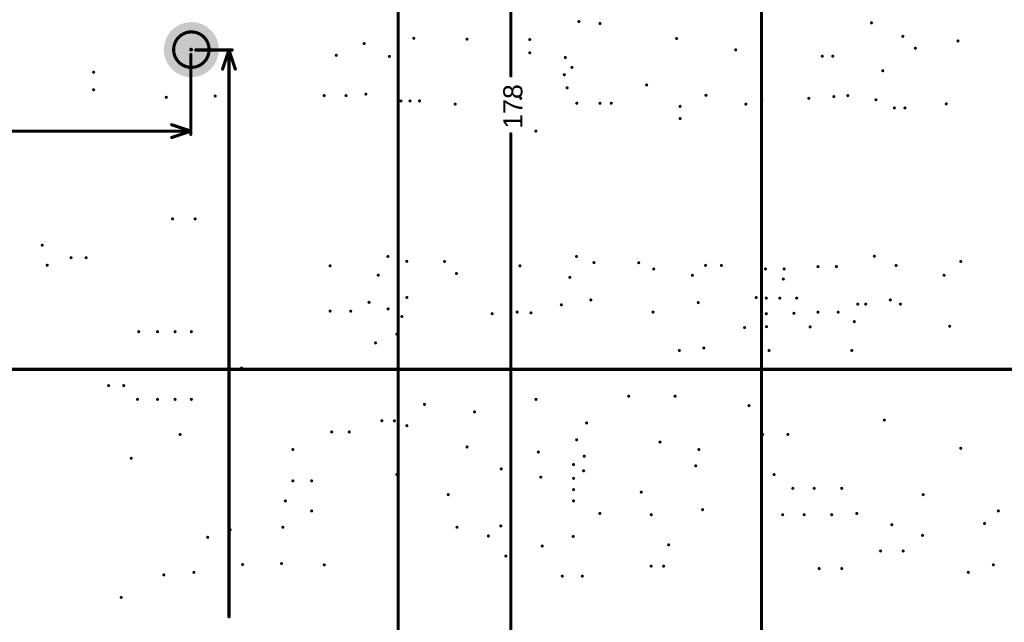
# Model space of a CAD drawing. Header units: inches. Extents: x -0.1 to 14.1, y -0.4 to 13.9.
# Tile 7 of 16: x 7 to 10.1, y 1.9 to 3.8. Entities that reach past the tile are written whole.
import ezdxf

# ---------------------------------------------------------------- set-up
doc = ezdxf.new("R2010")
doc.units = ezdxf.units.IN
doc.header["$MEASUREMENT"] = 0
for name, color, linetype in [('Mechanical32', 56, 'Continuous'), ('PadHoleLayer', 156, 'Continuous'), ('ViaHoleLayer', 16, 'Continuous')]:
    doc.layers.add(name, color=color, linetype=linetype)
doc.styles.add('Arial', font='txt', dxfattribs={"height": 0.2})

# ---------------------------------------------------------------- blocks, each defined once
blk = doc.blocks.new('FP_9774030960R_SPACER_MFG_B_536')
at = {"layer": 'PadHoleLayer'}
h = blk.add_hatch(color=156, dxfattribs=at)
edge = h.paths.add_edge_path()
edge.add_arc((0, 0), 0.0866, 0, 360)

msp = doc.modelspace()

# ---------------------------------------------------------------- hatches: boundary and pattern name
at = {"layer": 'ViaHoleLayer'}
h = msp.add_hatch(color=16, dxfattribs=at)
edge = h.paths.add_edge_path()
edge.add_arc((8.7374, 3.7498), 0.005, 0, 360)
h = msp.add_hatch(color=16, dxfattribs=at)
edge = h.paths.add_edge_path()
edge.add_arc((8.8035, 3.7434), 0.005, 0, 360)
h = msp.add_hatch(color=16, dxfattribs=at)
edge = h.paths.add_edge_path()
edge.add_arc((9.6565, 3.7454), 0.005, 0, 360)
h = msp.add_hatch(color=16, dxfattribs=at)
edge = h.paths.add_edge_path()
edge.add_arc((8.0625, 3.6805), 0.005, 0, 360)
h = msp.add_hatch(color=16, dxfattribs=at)
edge = h.paths.add_edge_path()
edge.add_arc((8.2185, 3.6971), 0.005, 0, 360)
h = msp.add_hatch(color=16, dxfattribs=at)
edge = h.paths.add_edge_path()
edge.add_arc((8.3856, 3.6943), 0.005, 0, 360)
h = msp.add_hatch(color=16, dxfattribs=at)
edge = h.paths.add_edge_path()
edge.add_arc((8.583, 3.6932), 0.005, 0, 360)
h = msp.add_hatch(color=16, dxfattribs=at)
edge = h.paths.add_edge_path()
edge.add_arc((9.0443, 3.6962), 0.005, 0, 360)
h = msp.add_hatch(color=16, dxfattribs=at)
edge = h.paths.add_edge_path()
edge.add_arc((9.7549, 3.7031), 0.005, 0, 360)
h = msp.add_hatch(color=16, dxfattribs=at)
edge = h.paths.add_edge_path()
edge.add_arc((9.9281, 3.6886), 0.005, 0, 360)
h = msp.add_hatch(color=16, dxfattribs=at)
edge = h.paths.add_edge_path()
edge.add_arc((8.583, 3.6514), 0.005, 0, 360)
h = msp.add_hatch(color=16, dxfattribs=at)
edge = h.paths.add_edge_path()
edge.add_arc((9.2299, 3.6608), 0.005, 0, 360)
h = msp.add_hatch(color=16, dxfattribs=at)
edge = h.paths.add_edge_path()
edge.add_arc((9.7943, 3.666), 0.005, 0, 360)
h = msp.add_hatch(color=16, dxfattribs=at)
edge = h.paths.add_edge_path()
edge.add_arc((7.9749, 3.6436), 0.005, 0, 360)
h = msp.add_hatch(color=16, dxfattribs=at)
edge = h.paths.add_edge_path()
edge.add_arc((8.1418, 3.6401), 0.005, 0, 360)
h = msp.add_hatch(color=16, dxfattribs=at)
edge = h.paths.add_edge_path()
edge.add_arc((8.6946, 3.6367), 0.005, 0, 360)
h = msp.add_hatch(color=16, dxfattribs=at)
edge = h.paths.add_edge_path()
edge.add_arc((9.5019, 3.6408), 0.005, 0, 360)
h = msp.add_hatch(color=16, dxfattribs=at)
edge = h.paths.add_edge_path()
edge.add_arc((9.5348, 3.6408), 0.005, 0, 360)
h = msp.add_hatch(color=16, dxfattribs=at)
edge = h.paths.add_edge_path()
edge.add_arc((7.2126, 3.5906), 0.005, 0, 360)
h = msp.add_hatch(color=16, dxfattribs=at)
edge = h.paths.add_edge_path()
edge.add_arc((8.7154, 3.6056), 0.005, 0, 360)
h = msp.add_hatch(color=16, dxfattribs=at)
edge = h.paths.add_edge_path()
edge.add_arc((9.6919, 3.5951), 0.005, 0, 360)
h = msp.add_hatch(color=16, dxfattribs=at)
edge = h.paths.add_edge_path()
edge.add_arc((8.6914, 3.5826), 0.005, 0, 360)
h = msp.add_hatch(color=16, dxfattribs=at)
edge = h.paths.add_edge_path()
edge.add_arc((7.2126, 3.5354), 0.005, 0, 360)
h = msp.add_hatch(color=16, dxfattribs=at)
edge = h.paths.add_edge_path()
edge.add_arc((8.7002, 3.5416), 0.005, 0, 360)
h = msp.add_hatch(color=16, dxfattribs=at)
edge = h.paths.add_edge_path()
edge.add_arc((8.9501, 3.5505), 0.005, 0, 360)
h = msp.add_hatch(color=16, dxfattribs=at)
edge = h.paths.add_edge_path()
edge.add_arc((7.4409, 3.5118), 0.005, 0, 360)
h = msp.add_hatch(color=16, dxfattribs=at)
edge = h.paths.add_edge_path()
edge.add_arc((7.5945, 3.5157), 0.005, 0, 360)
h = msp.add_hatch(color=16, dxfattribs=at)
edge = h.paths.add_edge_path()
edge.add_arc((7.9369, 3.5171), 0.005, 0, 360)
h = msp.add_hatch(color=16, dxfattribs=at)
edge = h.paths.add_edge_path()
edge.add_arc((8.0056, 3.5171), 0.005, 0, 360)
h = msp.add_hatch(color=16, dxfattribs=at)
edge = h.paths.add_edge_path()
edge.add_arc((8.0679, 3.5216), 0.005, 0, 360)
h = msp.add_hatch(color=16, dxfattribs=at)
edge = h.paths.add_edge_path()
edge.add_arc((8.1782, 3.5003), 0.005, 0, 360)
h = msp.add_hatch(color=16, dxfattribs=at)
edge = h.paths.add_edge_path()
edge.add_arc((8.2067, 3.5003), 0.005, 0, 360)
h = msp.add_hatch(color=16, dxfattribs=at)
edge = h.paths.add_edge_path()
edge.add_arc((8.2364, 3.5003), 0.005, 0, 360)
h = msp.add_hatch(color=16, dxfattribs=at)
edge = h.paths.add_edge_path()
edge.add_arc((8.5544, 3.5085), 0.005, 0, 360)
h = msp.add_hatch(color=16, dxfattribs=at)
edge = h.paths.add_edge_path()
edge.add_arc((8.7307, 3.4932), 0.005, 0, 360)
h = msp.add_hatch(color=16, dxfattribs=at)
edge = h.paths.add_edge_path()
edge.add_arc((8.8035, 3.493), 0.005, 0, 360)
h = msp.add_hatch(color=16, dxfattribs=at)
edge = h.paths.add_edge_path()
edge.add_arc((8.8389, 3.493), 0.005, 0, 360)
h = msp.add_hatch(color=16, dxfattribs=at)
edge = h.paths.add_edge_path()
edge.add_arc((9.1366, 3.518), 0.005, 0, 360)
h = msp.add_hatch(color=16, dxfattribs=at)
edge = h.paths.add_edge_path()
edge.add_arc((9.312, 3.5039), 0.005, 0, 360)
h = msp.add_hatch(color=16, dxfattribs=at)
edge = h.paths.add_edge_path()
edge.add_arc((9.4598, 3.5085), 0.005, 0, 360)
h = msp.add_hatch(color=16, dxfattribs=at)
edge = h.paths.add_edge_path()
edge.add_arc((9.5384, 3.5139), 0.005, 0, 360)
h = msp.add_hatch(color=16, dxfattribs=at)
edge = h.paths.add_edge_path()
edge.add_arc((9.5821, 3.517), 0.005, 0, 360)
h = msp.add_hatch(color=16, dxfattribs=at)
edge = h.paths.add_edge_path()
edge.add_arc((9.6705, 3.5039), 0.005, 0, 360)
h = msp.add_hatch(color=16, dxfattribs=at)
edge = h.paths.add_edge_path()
edge.add_arc((9.8915, 3.491), 0.005, 0, 360)
h = msp.add_hatch(color=16, dxfattribs=at)
edge = h.paths.add_edge_path()
edge.add_arc((8.3486, 3.4904), 0.005, 0, 360)
h = msp.add_hatch(color=16, dxfattribs=at)
edge = h.paths.add_edge_path()
edge.add_arc((9.0551, 3.4833), 0.005, 0, 360)
h = msp.add_hatch(color=16, dxfattribs=at)
edge = h.paths.add_edge_path()
edge.add_arc((9.2618, 3.4904), 0.005, 0, 360)
h = msp.add_hatch(color=16, dxfattribs=at)
edge = h.paths.add_edge_path()
edge.add_arc((9.7283, 3.4783), 0.005, 0, 360)
h = msp.add_hatch(color=16, dxfattribs=at)
edge = h.paths.add_edge_path()
edge.add_arc((9.7618, 3.4783), 0.005, 0, 360)
h = msp.add_hatch(color=16, dxfattribs=at)
edge = h.paths.add_edge_path()
edge.add_arc((9.0551, 3.4449), 0.005, 0, 360)
h = msp.add_hatch(color=16, dxfattribs=at)
edge = h.paths.add_edge_path()
edge.add_arc((8.6021, 3.4055), 0.005, 0, 360)
h = msp.add_hatch(color=16, dxfattribs=at)
edge = h.paths.add_edge_path()
edge.add_arc((7.4606, 3.1299), 0.005, 0, 360)
h = msp.add_hatch(color=16, dxfattribs=at)
edge = h.paths.add_edge_path()
edge.add_arc((7.5315, 3.1299), 0.005, 0, 360)
h = msp.add_hatch(color=16, dxfattribs=at)
edge = h.paths.add_edge_path()
edge.add_arc((7.0512, 3.0472), 0.005, 0, 360)
h = msp.add_hatch(color=16, dxfattribs=at)
edge = h.paths.add_edge_path()
edge.add_arc((7.1417, 3.0079), 0.005, 0, 360)
h = msp.add_hatch(color=16, dxfattribs=at)
edge = h.paths.add_edge_path()
edge.add_arc((7.189, 3.0079), 0.005, 0, 360)
h = msp.add_hatch(color=16, dxfattribs=at)
edge = h.paths.add_edge_path()
edge.add_arc((8.1372, 3.0118), 0.005, 0, 360)
h = msp.add_hatch(color=16, dxfattribs=at)
edge = h.paths.add_edge_path()
edge.add_arc((8.1965, 2.9965), 0.005, 0, 360)
h = msp.add_hatch(color=16, dxfattribs=at)
edge = h.paths.add_edge_path()
edge.add_arc((8.315, 2.9961), 0.005, 0, 360)
h = msp.add_hatch(color=16, dxfattribs=at)
edge = h.paths.add_edge_path()
edge.add_arc((8.7297, 3.0118), 0.005, 0, 360)
h = msp.add_hatch(color=16, dxfattribs=at)
edge = h.paths.add_edge_path()
edge.add_arc((9.6655, 3.0127), 0.005, 0, 360)
h = msp.add_hatch(color=16, dxfattribs=at)
edge = h.paths.add_edge_path()
edge.add_arc((9.937, 2.9961), 0.005, 0, 360)
h = msp.add_hatch(color=16, dxfattribs=at)
edge = h.paths.add_edge_path()
edge.add_arc((7.0669, 2.9843), 0.005, 0, 360)
h = msp.add_hatch(color=16, dxfattribs=at)
edge = h.paths.add_edge_path()
edge.add_arc((7.9556, 2.9825), 0.005, 0, 360)
h = msp.add_hatch(color=16, dxfattribs=at)
edge = h.paths.add_edge_path()
edge.add_arc((8.5521, 2.9825), 0.005, 0, 360)
h = msp.add_hatch(color=16, dxfattribs=at)
edge = h.paths.add_edge_path()
edge.add_arc((8.7846, 2.9926), 0.005, 0, 360)
h = msp.add_hatch(color=16, dxfattribs=at)
edge = h.paths.add_edge_path()
edge.add_arc((8.9252, 2.9921), 0.005, 0, 360)
h = msp.add_hatch(color=16, dxfattribs=at)
edge = h.paths.add_edge_path()
edge.add_arc((8.9724, 2.9724), 0.005, 0, 360)
h = msp.add_hatch(color=16, dxfattribs=at)
edge = h.paths.add_edge_path()
edge.add_arc((9.1352, 2.9839), 0.005, 0, 360)
h = msp.add_hatch(color=16, dxfattribs=at)
edge = h.paths.add_edge_path()
edge.add_arc((9.1852, 2.9835), 0.005, 0, 360)
h = msp.add_hatch(color=16, dxfattribs=at)
edge = h.paths.add_edge_path()
edge.add_arc((9.3235, 2.9726), 0.005, 0, 360)
h = msp.add_hatch(color=16, dxfattribs=at)
edge = h.paths.add_edge_path()
edge.add_arc((9.382, 2.9726), 0.005, 0, 360)
h = msp.add_hatch(color=16, dxfattribs=at)
edge = h.paths.add_edge_path()
edge.add_arc((9.4884, 2.98), 0.005, 0, 360)
h = msp.add_hatch(color=16, dxfattribs=at)
edge = h.paths.add_edge_path()
edge.add_arc((9.5462, 2.98), 0.005, 0, 360)
h = msp.add_hatch(color=16, dxfattribs=at)
edge = h.paths.add_edge_path()
edge.add_arc((9.7338, 2.9835), 0.005, 0, 360)
h = msp.add_hatch(color=16, dxfattribs=at)
edge = h.paths.add_edge_path()
edge.add_arc((8.1069, 2.9531), 0.005, 0, 360)
h = msp.add_hatch(color=16, dxfattribs=at)
edge = h.paths.add_edge_path()
edge.add_arc((8.3526, 2.9583), 0.005, 0, 360)
h = msp.add_hatch(color=16, dxfattribs=at)
edge = h.paths.add_edge_path()
edge.add_arc((8.7088, 2.9462), 0.005, 0, 360)
h = msp.add_hatch(color=16, dxfattribs=at)
edge = h.paths.add_edge_path()
edge.add_arc((9.0937, 2.9528), 0.005, 0, 360)
h = msp.add_hatch(color=16, dxfattribs=at)
edge = h.paths.add_edge_path()
edge.add_arc((9.3795, 2.9409), 0.005, 0, 360)
h = msp.add_hatch(color=16, dxfattribs=at)
edge = h.paths.add_edge_path()
edge.add_arc((9.8844, 2.9528), 0.005, 0, 360)
h = msp.add_hatch(color=16, dxfattribs=at)
edge = h.paths.add_edge_path()
edge.add_arc((8.1969, 2.8831), 0.005, 0, 360)
h = msp.add_hatch(color=16, dxfattribs=at)
edge = h.paths.add_edge_path()
edge.add_arc((8.7748, 2.8753), 0.005, 0, 360)
h = msp.add_hatch(color=16, dxfattribs=at)
edge = h.paths.add_edge_path()
edge.add_arc((9.2943, 2.8828), 0.005, 0, 360)
h = msp.add_hatch(color=16, dxfattribs=at)
edge = h.paths.add_edge_path()
edge.add_arc((9.326, 2.8811), 0.005, 0, 360)
h = msp.add_hatch(color=16, dxfattribs=at)
edge = h.paths.add_edge_path()
edge.add_arc((9.3684, 2.8811), 0.005, 0, 360)
h = msp.add_hatch(color=16, dxfattribs=at)
edge = h.paths.add_edge_path()
edge.add_arc((9.4215, 2.8811), 0.005, 0, 360)
h = msp.add_hatch(color=16, dxfattribs=at)
edge = h.paths.add_edge_path()
edge.add_arc((9.7156, 2.8753), 0.005, 0, 360)
h = msp.add_hatch(color=16, dxfattribs=at)
edge = h.paths.add_edge_path()
edge.add_arc((8.0778, 2.8678), 0.005, 0, 360)
h = msp.add_hatch(color=16, dxfattribs=at)
edge = h.paths.add_edge_path()
edge.add_arc((8.1378, 2.8471), 0.005, 0, 360)
h = msp.add_hatch(color=16, dxfattribs=at)
edge = h.paths.add_edge_path()
edge.add_arc((8.6822, 2.8599), 0.005, 0, 360)
h = msp.add_hatch(color=16, dxfattribs=at)
edge = h.paths.add_edge_path()
edge.add_arc((9.1122, 2.8668), 0.005, 0, 360)
h = msp.add_hatch(color=16, dxfattribs=at)
edge = h.paths.add_edge_path()
edge.add_arc((9.6134, 2.8621), 0.005, 0, 360)
h = msp.add_hatch(color=16, dxfattribs=at)
edge = h.paths.add_edge_path()
edge.add_arc((9.6384, 2.8623), 0.005, 0, 360)
h = msp.add_hatch(color=16, dxfattribs=at)
edge = h.paths.add_edge_path()
edge.add_arc((9.7474, 2.8623), 0.005, 0, 360)
h = msp.add_hatch(color=16, dxfattribs=at)
edge = h.paths.add_edge_path()
edge.add_arc((7.9557, 2.8402), 0.005, 0, 360)
h = msp.add_hatch(color=16, dxfattribs=at)
edge = h.paths.add_edge_path()
edge.add_arc((8.0204, 2.8402), 0.005, 0, 360)
h = msp.add_hatch(color=16, dxfattribs=at)
edge = h.paths.add_edge_path()
edge.add_arc((8.1811, 2.8232), 0.005, 0, 360)
h = msp.add_hatch(color=16, dxfattribs=at)
edge = h.paths.add_edge_path()
edge.add_arc((8.4646, 2.832), 0.005, 0, 360)
h = msp.add_hatch(color=16, dxfattribs=at)
edge = h.paths.add_edge_path()
edge.add_arc((8.5433, 2.8372), 0.005, 0, 360)
h = msp.add_hatch(color=16, dxfattribs=at)
edge = h.paths.add_edge_path()
edge.add_arc((8.5866, 2.8346), 0.005, 0, 360)
h = msp.add_hatch(color=16, dxfattribs=at)
edge = h.paths.add_edge_path()
edge.add_arc((8.9701, 2.8372), 0.005, 0, 360)
h = msp.add_hatch(color=16, dxfattribs=at)
edge = h.paths.add_edge_path()
edge.add_arc((9.326, 2.832), 0.005, 0, 360)
h = msp.add_hatch(color=16, dxfattribs=at)
edge = h.paths.add_edge_path()
edge.add_arc((9.4128, 2.8334), 0.005, 0, 360)
h = msp.add_hatch(color=16, dxfattribs=at)
edge = h.paths.add_edge_path()
edge.add_arc((9.4884, 2.8369), 0.005, 0, 360)
h = msp.add_hatch(color=16, dxfattribs=at)
edge = h.paths.add_edge_path()
edge.add_arc((9.5518, 2.8369), 0.005, 0, 360)
h = msp.add_hatch(color=16, dxfattribs=at)
edge = h.paths.add_edge_path()
edge.add_arc((9.2578, 2.7884), 0.005, 0, 360)
h = msp.add_hatch(color=16, dxfattribs=at)
edge = h.paths.add_edge_path()
edge.add_arc((9.3268, 2.7913), 0.005, 0, 360)
h = msp.add_hatch(color=16, dxfattribs=at)
edge = h.paths.add_edge_path()
edge.add_arc((9.4638, 2.7907), 0.005, 0, 360)
h = msp.add_hatch(color=16, dxfattribs=at)
edge = h.paths.add_edge_path()
edge.add_arc((9.6024, 2.8071), 0.005, 0, 360)
h = msp.add_hatch(color=16, dxfattribs=at)
edge = h.paths.add_edge_path()
edge.add_arc((9.9022, 2.7927), 0.005, 0, 360)
h = msp.add_hatch(color=16, dxfattribs=at)
edge = h.paths.add_edge_path()
edge.add_arc((7.3543, 2.7756), 0.005, 0, 360)
h = msp.add_hatch(color=16, dxfattribs=at)
edge = h.paths.add_edge_path()
edge.add_arc((7.4134, 2.7756), 0.005, 0, 360)
h = msp.add_hatch(color=16, dxfattribs=at)
edge = h.paths.add_edge_path()
edge.add_arc((7.4685, 2.7756), 0.005, 0, 360)
h = msp.add_hatch(color=16, dxfattribs=at)
edge = h.paths.add_edge_path()
edge.add_arc((7.5197, 2.7756), 0.005, 0, 360)
h = msp.add_hatch(color=16, dxfattribs=at)
edge = h.paths.add_edge_path()
edge.add_arc((8.1654, 2.7677), 0.005, 0, 360)
h = msp.add_hatch(color=16, dxfattribs=at)
edge = h.paths.add_edge_path()
edge.add_arc((8.0984, 2.7402), 0.005, 0, 360)
h = msp.add_hatch(color=16, dxfattribs=at)
edge = h.paths.add_edge_path()
edge.add_arc((9.1299, 2.7244), 0.005, 0, 360)
h = msp.add_hatch(color=16, dxfattribs=at)
edge = h.paths.add_edge_path()
edge.add_arc((9.0529, 2.7165), 0.005, 0, 360)
h = msp.add_hatch(color=16, dxfattribs=at)
edge = h.paths.add_edge_path()
edge.add_arc((9.3346, 2.7165), 0.005, 0, 360)
h = msp.add_hatch(color=16, dxfattribs=at)
edge = h.paths.add_edge_path()
edge.add_arc((9.5945, 2.7165), 0.005, 0, 360)
h = msp.add_hatch(color=16, dxfattribs=at)
edge = h.paths.add_edge_path()
edge.add_arc((7.6378, 2.6732), 0.005, 0, 360)
h = msp.add_hatch(color=16, dxfattribs=at)
edge = h.paths.add_edge_path()
edge.add_arc((7.6772, 2.6614), 0.005, 0, 360)
h = msp.add_hatch(color=16, dxfattribs=at)
edge = h.paths.add_edge_path()
edge.add_arc((7.2598, 2.6063), 0.005, 0, 360)
h = msp.add_hatch(color=16, dxfattribs=at)
edge = h.paths.add_edge_path()
edge.add_arc((7.3071, 2.6063), 0.005, 0, 360)
h = msp.add_hatch(color=16, dxfattribs=at)
edge = h.paths.add_edge_path()
edge.add_arc((7.3504, 2.563), 0.005, 0, 360)
h = msp.add_hatch(color=16, dxfattribs=at)
edge = h.paths.add_edge_path()
edge.add_arc((7.4134, 2.563), 0.005, 0, 360)
h = msp.add_hatch(color=16, dxfattribs=at)
edge = h.paths.add_edge_path()
edge.add_arc((7.4685, 2.563), 0.005, 0, 360)
h = msp.add_hatch(color=16, dxfattribs=at)
edge = h.paths.add_edge_path()
edge.add_arc((7.5197, 2.563), 0.005, 0, 360)
h = msp.add_hatch(color=16, dxfattribs=at)
edge = h.paths.add_edge_path()
edge.add_arc((8.6024, 2.563), 0.005, 0, 360)
h = msp.add_hatch(color=16, dxfattribs=at)
edge = h.paths.add_edge_path()
edge.add_arc((8.8937, 2.573), 0.005, 0, 360)
h = msp.add_hatch(color=16, dxfattribs=at)
edge = h.paths.add_edge_path()
edge.add_arc((9.0394, 2.573), 0.005, 0, 360)
h = msp.add_hatch(color=16, dxfattribs=at)
edge = h.paths.add_edge_path()
edge.add_arc((8.252, 2.5472), 0.005, 0, 360)
h = msp.add_hatch(color=16, dxfattribs=at)
edge = h.paths.add_edge_path()
edge.add_arc((9.2717, 2.5433), 0.005, 0, 360)
h = msp.add_hatch(color=16, dxfattribs=at)
edge = h.paths.add_edge_path()
edge.add_arc((8.4094, 2.5236), 0.005, 0, 360)
h = msp.add_hatch(color=16, dxfattribs=at)
edge = h.paths.add_edge_path()
edge.add_arc((8.1182, 2.496), 0.005, 0, 360)
h = msp.add_hatch(color=16, dxfattribs=at)
edge = h.paths.add_edge_path()
edge.add_arc((8.1575, 2.4955), 0.005, 0, 360)
h = msp.add_hatch(color=16, dxfattribs=at)
edge = h.paths.add_edge_path()
edge.add_arc((8.1969, 2.4803), 0.005, 0, 360)
h = msp.add_hatch(color=16, dxfattribs=at)
edge = h.paths.add_edge_path()
edge.add_arc((8.7615, 2.4888), 0.005, 0, 360)
h = msp.add_hatch(color=16, dxfattribs=at)
edge = h.paths.add_edge_path()
edge.add_arc((9.6969, 2.4979), 0.005, 0, 360)
h = msp.add_hatch(color=16, dxfattribs=at)
edge = h.paths.add_edge_path()
edge.add_arc((7.4843, 2.4528), 0.005, 0, 360)
h = msp.add_hatch(color=16, dxfattribs=at)
edge = h.paths.add_edge_path()
edge.add_arc((7.9606, 2.4606), 0.005, 0, 360)
h = msp.add_hatch(color=16, dxfattribs=at)
edge = h.paths.add_edge_path()
edge.add_arc((8.0157, 2.4606), 0.005, 0, 360)
h = msp.add_hatch(color=16, dxfattribs=at)
edge = h.paths.add_edge_path()
edge.add_arc((9.3145, 2.4526), 0.005, 0, 360)
h = msp.add_hatch(color=16, dxfattribs=at)
edge = h.paths.add_edge_path()
edge.add_arc((9.3937, 2.4528), 0.005, 0, 360)
h = msp.add_hatch(color=16, dxfattribs=at)
edge = h.paths.add_edge_path()
edge.add_arc((8.3858, 2.4134), 0.005, 0, 360)
h = msp.add_hatch(color=16, dxfattribs=at)
edge = h.paths.add_edge_path()
edge.add_arc((8.7302, 2.436), 0.005, 0, 360)
h = msp.add_hatch(color=16, dxfattribs=at)
edge = h.paths.add_edge_path()
edge.add_arc((8.9921, 2.429), 0.005, 0, 360)
h = msp.add_hatch(color=16, dxfattribs=at)
edge = h.paths.add_edge_path()
edge.add_arc((9.937, 2.4094), 0.005, 0, 360)
h = msp.add_hatch(color=16, dxfattribs=at)
edge = h.paths.add_edge_path()
edge.add_arc((7.3307, 2.378), 0.005, 0, 360)
h = msp.add_hatch(color=16, dxfattribs=at)
edge = h.paths.add_edge_path()
edge.add_arc((7.8386, 2.4055), 0.005, 0, 360)
h = msp.add_hatch(color=16, dxfattribs=at)
edge = h.paths.add_edge_path()
edge.add_arc((8.6098, 2.3975), 0.005, 0, 360)
h = msp.add_hatch(color=16, dxfattribs=at)
edge = h.paths.add_edge_path()
edge.add_arc((8.754, 2.3846), 0.005, 0, 360)
h = msp.add_hatch(color=16, dxfattribs=at)
edge = h.paths.add_edge_path()
edge.add_arc((9.1142, 2.4055), 0.005, 0, 360)
h = msp.add_hatch(color=16, dxfattribs=at)
edge = h.paths.add_edge_path()
edge.add_arc((8.7205, 2.3583), 0.005, 0, 360)
h = msp.add_hatch(color=16, dxfattribs=at)
edge = h.paths.add_edge_path()
edge.add_arc((9.1043, 2.3544), 0.005, 0, 360)
h = msp.add_hatch(color=16, dxfattribs=at)
edge = h.paths.add_edge_path()
edge.add_arc((8.1654, 2.3268), 0.005, 0, 360)
h = msp.add_hatch(color=16, dxfattribs=at)
edge = h.paths.add_edge_path()
edge.add_arc((8.4931, 2.3445), 0.005, 0, 360)
h = msp.add_hatch(color=16, dxfattribs=at)
edge = h.paths.add_edge_path()
edge.add_arc((8.6176, 2.3187), 0.005, 0, 360)
h = msp.add_hatch(color=16, dxfattribs=at)
edge = h.paths.add_edge_path()
edge.add_arc((8.752, 2.3386), 0.005, 0, 360)
h = msp.add_hatch(color=16, dxfattribs=at)
edge = h.paths.add_edge_path()
edge.add_arc((9.3504, 2.3268), 0.005, 0, 360)
h = msp.add_hatch(color=16, dxfattribs=at)
edge = h.paths.add_edge_path()
edge.add_arc((7.8386, 2.3071), 0.005, 0, 360)
h = msp.add_hatch(color=16, dxfattribs=at)
edge = h.paths.add_edge_path()
edge.add_arc((7.8976, 2.3071), 0.005, 0, 360)
h = msp.add_hatch(color=16, dxfattribs=at)
edge = h.paths.add_edge_path()
edge.add_arc((8.7205, 2.315), 0.005, 0, 360)
h = msp.add_hatch(color=16, dxfattribs=at)
edge = h.paths.add_edge_path()
edge.add_arc((8.3268, 2.2638), 0.005, 0, 360)
h = msp.add_hatch(color=16, dxfattribs=at)
edge = h.paths.add_edge_path()
edge.add_arc((8.7205, 2.2795), 0.005, 0, 360)
h = msp.add_hatch(color=16, dxfattribs=at)
edge = h.paths.add_edge_path()
edge.add_arc((8.9331, 2.2717), 0.005, 0, 360)
h = msp.add_hatch(color=16, dxfattribs=at)
edge = h.paths.add_edge_path()
edge.add_arc((9.4094, 2.2835), 0.005, 0, 360)
h = msp.add_hatch(color=16, dxfattribs=at)
edge = h.paths.add_edge_path()
edge.add_arc((9.4764, 2.2835), 0.005, 0, 360)
h = msp.add_hatch(color=16, dxfattribs=at)
edge = h.paths.add_edge_path()
edge.add_arc((9.563, 2.2835), 0.005, 0, 360)
h = msp.add_hatch(color=16, dxfattribs=at)
edge = h.paths.add_edge_path()
edge.add_arc((9.8189, 2.2638), 0.005, 0, 360)
h = msp.add_hatch(color=16, dxfattribs=at)
edge = h.paths.add_edge_path()
edge.add_arc((7.815, 2.2441), 0.005, 0, 360)
h = msp.add_hatch(color=16, dxfattribs=at)
edge = h.paths.add_edge_path()
edge.add_arc((8.7205, 2.2441), 0.005, 0, 360)
h = msp.add_hatch(color=16, dxfattribs=at)
edge = h.paths.add_edge_path()
edge.add_arc((7.8976, 2.2126), 0.005, 0, 360)
h = msp.add_hatch(color=16, dxfattribs=at)
edge = h.paths.add_edge_path()
edge.add_arc((8.8031, 2.2047), 0.005, 0, 360)
h = msp.add_hatch(color=16, dxfattribs=at)
edge = h.paths.add_edge_path()
edge.add_arc((8.9646, 2.2008), 0.005, 0, 360)
h = msp.add_hatch(color=16, dxfattribs=at)
edge = h.paths.add_edge_path()
edge.add_arc((9.126, 2.2165), 0.005, 0, 360)
h = msp.add_hatch(color=16, dxfattribs=at)
edge = h.paths.add_edge_path()
edge.add_arc((9.3775, 2.2006), 0.005, 0, 360)
h = msp.add_hatch(color=16, dxfattribs=at)
edge = h.paths.add_edge_path()
edge.add_arc((9.4449, 2.2008), 0.005, 0, 360)
h = msp.add_hatch(color=16, dxfattribs=at)
edge = h.paths.add_edge_path()
edge.add_arc((9.5315, 2.2008), 0.005, 0, 360)
h = msp.add_hatch(color=16, dxfattribs=at)
edge = h.paths.add_edge_path()
edge.add_arc((9.6102, 2.2047), 0.005, 0, 360)
h = msp.add_hatch(color=16, dxfattribs=at)
edge = h.paths.add_edge_path()
edge.add_arc((10.0551, 2.2126), 0.005, 0, 360)
h = msp.add_hatch(color=16, dxfattribs=at)
edge = h.paths.add_edge_path()
edge.add_arc((7.8071, 2.1614), 0.005, 0, 360)
h = msp.add_hatch(color=16, dxfattribs=at)
edge = h.paths.add_edge_path()
edge.add_arc((8.3543, 2.1614), 0.005, 0, 360)
h = msp.add_hatch(color=16, dxfattribs=at)
edge = h.paths.add_edge_path()
edge.add_arc((8.4921, 2.1654), 0.005, 0, 360)
h = msp.add_hatch(color=16, dxfattribs=at)
edge = h.paths.add_edge_path()
edge.add_arc((9.7205, 2.1693), 0.005, 0, 360)
h = msp.add_hatch(color=16, dxfattribs=at)
edge = h.paths.add_edge_path()
edge.add_arc((10.0118, 2.1732), 0.005, 0, 360)
h = msp.add_hatch(color=16, dxfattribs=at)
edge = h.paths.add_edge_path()
edge.add_arc((7.5709, 2.1299), 0.005, 0, 360)
h = msp.add_hatch(color=16, dxfattribs=at)
edge = h.paths.add_edge_path()
edge.add_arc((7.6417, 2.1535), 0.005, 0, 360)
h = msp.add_hatch(color=16, dxfattribs=at)
edge = h.paths.add_edge_path()
edge.add_arc((8.4528, 2.1339), 0.005, 0, 360)
h = msp.add_hatch(color=16, dxfattribs=at)
edge = h.paths.add_edge_path()
edge.add_arc((8.7195, 2.1324), 0.005, 0, 360)
h = msp.add_hatch(color=16, dxfattribs=at)
edge = h.paths.add_edge_path()
edge.add_arc((9.8169, 2.1358), 0.005, 0, 360)
h = msp.add_hatch(color=16, dxfattribs=at)
edge = h.paths.add_edge_path()
edge.add_arc((8.622, 2.1024), 0.005, 0, 360)
h = msp.add_hatch(color=16, dxfattribs=at)
edge = h.paths.add_edge_path()
edge.add_arc((9.0192, 2.1061), 0.005, 0, 360)
h = msp.add_hatch(color=16, dxfattribs=at)
edge = h.paths.add_edge_path()
edge.add_arc((8.5079, 2.0709), 0.005, 0, 360)
h = msp.add_hatch(color=16, dxfattribs=at)
edge = h.paths.add_edge_path()
edge.add_arc((9.685, 2.0868), 0.005, 0, 360)
h = msp.add_hatch(color=16, dxfattribs=at)
edge = h.paths.add_edge_path()
edge.add_arc((9.7559, 2.0868), 0.005, 0, 360)
h = msp.add_hatch(color=16, dxfattribs=at)
edge = h.paths.add_edge_path()
edge.add_arc((7.6807, 2.0442), 0.005, 0, 360)
h = msp.add_hatch(color=16, dxfattribs=at)
edge = h.paths.add_edge_path()
edge.add_arc((7.8031, 2.0472), 0.005, 0, 360)
h = msp.add_hatch(color=16, dxfattribs=at)
edge = h.paths.add_edge_path()
edge.add_arc((7.937, 2.0433), 0.005, 0, 360)
h = msp.add_hatch(color=16, dxfattribs=at)
edge = h.paths.add_edge_path()
edge.add_arc((8.9641, 2.0392), 0.005, 0, 360)
h = msp.add_hatch(color=16, dxfattribs=at)
edge = h.paths.add_edge_path()
edge.add_arc((9.0035, 2.0392), 0.005, 0, 360)
h = msp.add_hatch(color=16, dxfattribs=at)
edge = h.paths.add_edge_path()
edge.add_arc((10.0394, 2.0433), 0.005, 0, 360)
h = msp.add_hatch(color=16, dxfattribs=at)
edge = h.paths.add_edge_path()
edge.add_arc((7.4331, 2.0118), 0.005, 0, 360)
h = msp.add_hatch(color=16, dxfattribs=at)
edge = h.paths.add_edge_path()
edge.add_arc((7.5276, 2.0197), 0.005, 0, 360)
h = msp.add_hatch(color=16, dxfattribs=at)
edge = h.paths.add_edge_path()
edge.add_arc((8.685, 2.0079), 0.005, 0, 360)
h = msp.add_hatch(color=16, dxfattribs=at)
edge = h.paths.add_edge_path()
edge.add_arc((8.748, 2.0079), 0.005, 0, 360)
h = msp.add_hatch(color=16, dxfattribs=at)
edge = h.paths.add_edge_path()
edge.add_arc((9.4921, 2.0315), 0.005, 0, 360)
h = msp.add_hatch(color=16, dxfattribs=at)
edge = h.paths.add_edge_path()
edge.add_arc((9.563, 2.0315), 0.005, 0, 360)
h = msp.add_hatch(color=16, dxfattribs=at)
edge = h.paths.add_edge_path()
edge.add_arc((9.9606, 2.0197), 0.005, 0, 360)
h = msp.add_hatch(color=16, dxfattribs=at)
edge = h.paths.add_edge_path()
edge.add_arc((7.2992, 1.9409), 0.005, 0, 360)

# ---------------------------------------------------------------- linework, layer by layer
at = {"layer": 'Mechanical32'}
for points in [[(8.5236, 3.5789, 0.01, 0.01, 0), (8.5236, 7.0079, 0.01, 0.01, 0)], [(8.1693, 0, 0.01, 0.01, 0), (8.1693, 5.7152, 0.01, 0.01, 0)], [(9.311, 0, 0.01, 0.01, 0), (9.311, 4.1453, 0.01, 0.01, 0)], [(7.518, 3.3955, 0.01, 0.01, 0), (7.518, 3.6458, 0.01, 0.01, 0)], [(7.5336, 3.6604, 0.01, 0.01, 0), (7.6478, 3.6604, 0.01, 0.01, 0)], [(7.6178, 3.6004, 0.01, 0.01, 0), (7.6378, 3.6604, 0.01, 0.01, 0)], [(7.6378, 3.6604, 0.01, 0.01, 0), (7.6578, 3.6004, 0.01, 0.01, 0)], [(7.6378, 1.8802, 0.01, 0.01, 0), (7.6378, 3.6604, 0.01, 0.01, 0)], [(3.824, 3.4055, 0.01, 0.01, 0), (7.518, 3.4055, 0.01, 0.01, 0)], [(7.458, 3.4255, 0.01, 0.01, 0), (7.518, 3.4055, 0.01, 0.01, 0)], [(7.458, 3.3855, 0.01, 0.01, 0), (7.518, 3.4055, 0.01, 0.01, 0)], [(8.5236, 0, 0.01, 0.01, 0), (8.5236, 3.397, 0.01, 0.01, 0)], [(5.6217, 2.6575, 0.01, 0.01, 0), (10.9035, 2.6575, 0.01, 0.01, 0)]]:
    msp.add_lwpolyline(points, format="xyseb", dxfattribs=at)
for points in [[(7.5754, 3.6614, 0.00984, 0.00984, 1), (7.464, 3.6614, 0.00984, 0.00984, 1)], [(7.4615, 3.6614, 0.00492, 0.00492, 1), (7.4665, 3.6614, 0.00492, 0.00492, 1)], [(7.5197, 3.6614, 0.00984, 0.00984, 1), (7.5177, 3.6614, 0.00984, 0.00984, 1)], [(7.5152, 3.6614, 0.00492, 0.00492, 1), (7.5201, 3.6614, 0.00492, 0.00492, 1)], [(7.5155, 3.6458, 0.005, 0.005, 1), (7.5205, 3.6458, 0.005, 0.005, 1)], [(7.5172, 3.6614, 0.00492, 0.00492, 1), (7.5221, 3.6614, 0.00492, 0.00492, 1)], [(7.5311, 3.6604, 0.005, 0.005, 1), (7.5361, 3.6604, 0.005, 0.005, 1)], [(7.5729, 3.6614, 0.00492, 0.00492, 1), (7.5778, 3.6614, 0.00492, 0.00492, 1)], [(7.6353, 3.6604, 0.005, 0.005, 1), (7.6403, 3.6604, 0.005, 0.005, 1)], [(7.6353, 3.6604, 0.005, 0.005, 1), (7.6403, 3.6604, 0.005, 0.005, 1)], [(7.6353, 3.6604, 0.005, 0.005, 1), (7.6403, 3.6604, 0.005, 0.005, 1)], [(7.6453, 3.6604, 0.005, 0.005, 1), (7.6503, 3.6604, 0.005, 0.005, 1)], [(7.6153, 3.6004, 0.005, 0.005, 1), (7.6203, 3.6004, 0.005, 0.005, 1)], [(7.6553, 3.6004, 0.005, 0.005, 1), (7.6603, 3.6004, 0.005, 0.005, 1)], [(8.5211, 3.5789, 0.005, 0.005, 1), (8.5261, 3.5789, 0.005, 0.005, 1)], [(7.4555, 3.4255, 0.005, 0.005, 1), (7.4605, 3.4255, 0.005, 0.005, 1)], [(7.5155, 3.4055, 0.005, 0.005, 1), (7.5205, 3.4055, 0.005, 0.005, 1)], [(7.5155, 3.4055, 0.005, 0.005, 1), (7.5205, 3.4055, 0.005, 0.005, 1)], [(7.5155, 3.4055, 0.005, 0.005, 1), (7.5205, 3.4055, 0.005, 0.005, 1)], [(7.4555, 3.3855, 0.005, 0.005, 1), (7.4605, 3.3855, 0.005, 0.005, 1)], [(7.5155, 3.3955, 0.005, 0.005, 1), (7.5205, 3.3955, 0.005, 0.005, 1)], [(8.5211, 3.397, 0.005, 0.005, 1), (8.5261, 3.397, 0.005, 0.005, 1)], [(7.6353, 1.8802, 0.005, 0.005, 1), (7.6403, 1.8802, 0.005, 0.005, 1)]]:
    msp.add_lwpolyline(points, format="xyseb", close=True, dxfattribs=at)

# ---------------------------------------------------------------- block references
at = {"rotation": 90}
msp.add_blockref('FP_9774030960R_SPACER_MFG_B_536', (7.5197, 3.6614), dxfattribs=at)

# ---------------------------------------------------------------- texts
at = {"layer": 'Mechanical32', "style": 'Arial'}
msp.add_text('178', height=0.06, rotation=90, dxfattribs=at).set_placement((8.5596, 3.413))

doc.saveas('drawing.dxf')
